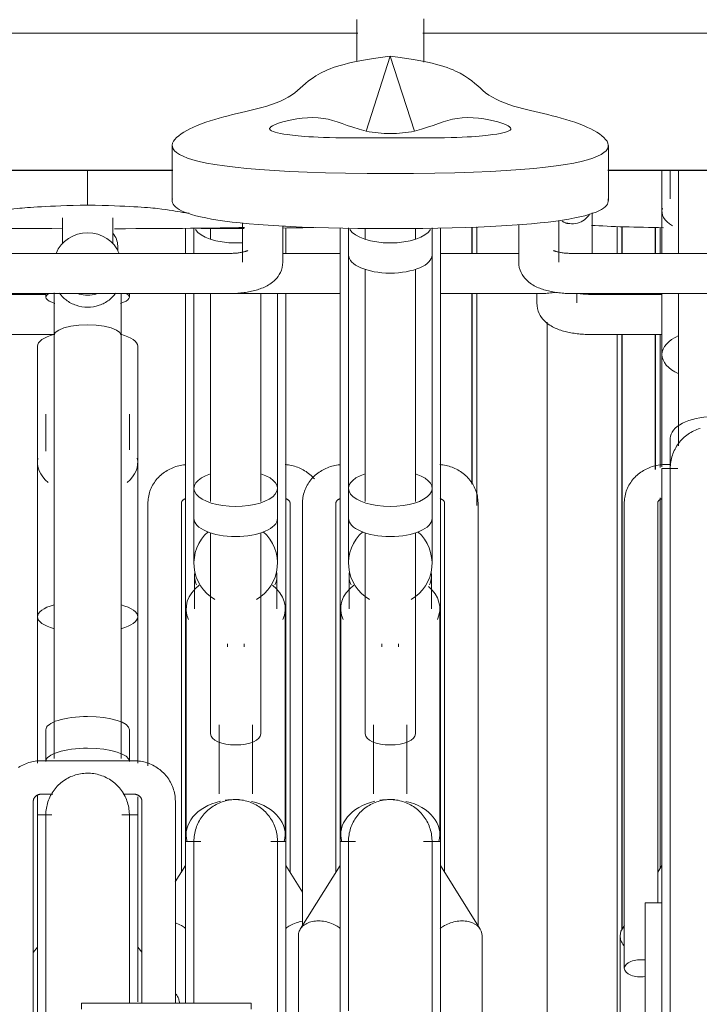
# Model space of a CAD drawing. Extents: x 50445 to 145605, y -10968 to 41989.
# Tile 185 of 256: x 93484 to 93891, y -1222 to -633. Entities that reach past the tile are written whole.
import ezdxf

# ---------------------------------------------------------------- set-up
doc = ezdxf.new("R2010")
doc.units = 0
doc.header["$LTSCALE"] = 414.30304
doc.header["$MEASUREMENT"] = 0
doc.linetypes.add('gestippeld_2_', pattern=[6.35, 3.175, -3.175])
doc.linetypes.add('hartlijn-fijn', pattern=[6, 4, -1, 0, -1])
for name, color, linetype, lineweight in [('A-EQPM', 6, 'CONTINUOUS', 18), ('S-BEAM', 4, 'CONTINUOUS', 18), ('S-COLS', 6, 'CONTINUOUS', 18), ('S-COLS-HIDN', 5, 'gestippeld_2_', 18)]:
    doc.layers.add(name, color=color, linetype=linetype, lineweight=lineweight)

# ---------------------------------------------------------------- blocks, each defined once
blk = doc.blocks.new('97_KA_gestapelde fietsenstalling 8 fietsen 1600x1900 - Type-V116-plotview doorsnede C C  -  1 op 100')
at = {"layer": 'A-EQPM'}
for p, q in [((12403.7, -1424.74), (12403.7, -1439.83)), ((12403.7, -1424.74), (12403.7, -1439.83)), ((12408.7, -1424.69), (12408.7, -1439.83)), ((12418.7, -1424.7), (12418.7, -1431.2)), ((12463.7, -1439.97), (12463.7, -1424.5)), ((12463.7, -1439.97), (12463.7, -1424.5)), ((12363.1, -1438.34), (12363.1, -1435.22)), ((12320.08, -1464.27), (12184.75, -1464.27)), ((12403.7, -1463.74), (12403.7, -1791.44)), ((12408.7, -1463.74), (12408.7, -1580.25)), ((12418.7, -1463.74), (12418.7, -1588.13)), ((12448.7, -1588.13), (12448.7, -1463.53)), ((12458.7, -1580.25), (12458.7, -1463.55)), ((12463.7, -1791.44), (12463.7, -1463.55)), ((12180.1, -1488.27), (12324.81, -1488.27)), ((12408.7, -1568.65), (12408.7, -1568.39)), ((12408.7, -1580.25), (12408.7, -1598.26)), ((12458.7, -1598.26), (12458.7, -1580.25)), ((12381.2, -1588.87), (12381.2, -1746.21)), ((12401.2, -1810), (12401.2, -1588.87)), ((12466.2, -1588.87), (12466.2, -1810)), ((12408.7, -1598.26), (12408.7, -1625.06)), ((12458.7, -1625.06), (12458.7, -1598.26)), ((12418.7, -1606.83), (12418.7, -1727.1)), ((12448.7, -1727.1), (12448.7, -1606.83)), ((12409.05, -1632.63), (12409.05, -1652.32)), ((12458.36, -1652.32), (12458.36, -1632.63)), ((12404.05, -1652.32), (12404.05, -1787.35)), ((12463.36, -1787.35), (12463.36, -1652.32)), ((12428.7, -1673.24), (12428.7, -1674.99)), ((12438.7, -1674.99), (12438.7, -1673.24)), ((12423.7, -1721.65), (12423.7, -1762.88)), ((12443.7, -1762.88), (12443.7, -1721.65)), ((12409.53, -1791.42), (12403.7, -1791.42)), ((12403.7, -1887.91), (12403.7, -1791.44)), ((12412.84, -1791.42), (12409.66, -1791.42)), ((12463.7, -1791.42), (12454.65, -1791.42)), ((12463.7, -1791.44), (12463.7, -1899.85)), ((12403.7, -1805.76), (12397.52, -1815.63)), ((12473.74, -1821.78), (12463.7, -1805.76))]:
    blk.add_line(p, q, dxfattribs=at)
at = {"layer": 'A-EQPM', "flags": 128}
for points in [[(12403.38, -1566.15), (12402.44, -1566.27), (12401.51, -1566.41), (12400.58, -1566.59), (12399.66, -1566.8), (12398.75, -1567.04), (12397.85, -1567.31), (12396.95, -1567.62), (12396.07, -1567.96), (12395.2, -1568.33), (12394.34, -1568.73), (12393.5, -1569.16), (12392.68, -1569.63), (12391.87, -1570.12), (12391.07, -1570.65), (12390.3, -1571.21), (12389.55, -1571.79), (12388.83, -1572.41), (12388.12, -1573.06), (12387.44, -1573.73), (12386.79, -1574.43), (12386.17, -1575.17), (12385.58, -1575.92), (12385.02, -1576.71), (12384.49, -1577.51), (12383.99, -1578.35), (12383.54, -1579.2), (12383.12, -1580.08), (12382.73, -1580.97), (12382.39, -1581.88), (12382.09, -1582.81), (12381.83, -1583.75), (12381.62, -1584.71), (12381.45, -1585.67), (12381.32, -1586.64), (12381.24, -1587.62), (12381.21, -1588.6), (12381.2, -1588.87)], [(12480.78, -1574.63), (12480.14, -1573.92), (12479.47, -1573.24), (12478.77, -1572.58), (12478.05, -1571.96), (12477.31, -1571.36), (12476.54, -1570.8), (12475.76, -1570.26), (12474.95, -1569.76), (12474.13, -1569.29), (12473.29, -1568.84), (12472.44, -1568.43), (12471.57, -1568.06), (12470.69, -1567.71), (12469.8, -1567.39), (12468.9, -1567.11), (12467.99, -1566.86), (12467.07, -1566.64), (12466.15, -1566.46), (12465.22, -1566.3), (12464.28, -1566.18), (12463.34, -1566.09)], [(12458.7, -1568.94), (12458.7, -1568.45), (12458.7, -1568.39)], [(12401.2, -1588.87), (12401.2, -1588.82), (12401.21, -1588.77), (12401.21, -1588.72), (12401.22, -1588.67), (12401.23, -1588.61), (12401.25, -1588.55), (12401.27, -1588.49), (12401.29, -1588.43), (12401.32, -1588.36), (12401.36, -1588.28), (12401.4, -1588.2), (12401.45, -1588.12), (12401.5, -1588.03), (12401.57, -1587.94), (12401.64, -1587.84), (12401.72, -1587.74), (12401.81, -1587.64), (12401.92, -1587.54), (12402.03, -1587.43), (12402.15, -1587.33), (12402.28, -1587.22), (12402.43, -1587.11), (12402.58, -1587.01), (12402.75, -1586.91), (12402.92, -1586.81), (12403.1, -1586.71), (12403.3, -1586.62), (12403.5, -1586.53), (12403.71, -1586.45)], [(12463.64, -1586.42), (12463.85, -1586.51), (12464.05, -1586.59), (12464.25, -1586.68), (12464.44, -1586.78), (12464.61, -1586.88), (12464.78, -1586.98), (12464.94, -1587.09), (12465.09, -1587.19), (12465.22, -1587.3), (12465.35, -1587.4), (12465.46, -1587.51), (12465.57, -1587.61), (12465.66, -1587.72), (12465.75, -1587.82), (12465.82, -1587.91), (12465.89, -1588.01), (12465.95, -1588.1), (12466, -1588.18), (12466.04, -1588.26), (12466.08, -1588.34), (12466.11, -1588.41), (12466.13, -1588.48), (12466.15, -1588.54), (12466.17, -1588.6), (12466.18, -1588.65), (12466.19, -1588.71), (12466.2, -1588.76), (12466.2, -1588.8), (12466.2, -1588.85), (12466.2, -1588.87)], [(12408.7, -1791.42), (12408.72, -1790.42), (12408.78, -1789.42), (12408.88, -1788.42), (12409.02, -1787.43), (12409.2, -1786.45), (12409.42, -1785.47), (12409.68, -1784.51), (12409.97, -1783.55), (12410.31, -1782.61), (12410.68, -1781.68), (12411.08, -1780.77), (12411.53, -1779.87), (12412.01, -1778.99), (12412.52, -1778.14), (12413.07, -1777.3), (12413.65, -1776.49), (12414.26, -1775.7), (12414.91, -1774.93), (12415.58, -1774.19), (12416.29, -1773.48), (12417.02, -1772.8), (12417.77, -1772.15), (12418.56, -1771.53), (12419.37, -1770.94), (12420.2, -1770.38), (12421.05, -1769.86), (12421.92, -1769.37), (12422.81, -1768.91), (12423.72, -1768.5), (12424.64, -1768.12), (12425.58, -1767.77), (12426.54, -1767.47), (12427.5, -1767.2), (12428.47, -1766.97), (12429.45, -1766.78), (12430.44, -1766.63), (12431.44, -1766.52), (12432.43, -1766.45), (12433.43, -1766.42), (12434.43, -1766.43), (12435.43, -1766.48), (12436.43, -1766.57), (12437.42, -1766.69), (12438.41, -1766.86), (12439.38, -1767.07), (12440.35, -1767.32), (12441.31, -1767.6), (12442.26, -1767.93), (12443.19, -1768.29), (12444.11, -1768.68), (12445.01, -1769.12), (12445.89, -1769.59), (12446.75, -1770.09), (12447.6, -1770.63), (12448.42, -1771.2), (12449.21, -1771.81), (12449.98, -1772.44), (12450.73, -1773.11), (12451.45, -1773.81), (12452.14, -1774.53), (12452.8, -1775.28), (12453.43, -1776.06), (12454.03, -1776.86), (12454.59, -1777.68), (12455.13, -1778.53), (12455.62, -1779.4), (12456.09, -1780.28), (12456.51, -1781.19), (12456.91, -1782.11), (12457.26, -1783.04), (12457.58, -1783.99), (12457.85, -1784.95), (12458.09, -1785.92), (12458.29, -1786.9), (12458.45, -1787.89), (12458.57, -1788.88), (12458.66, -1789.88), (12458.7, -1790.88), (12458.7, -1791.42)], [(12408.7, -1797.58), (12408.7, -1795.38), (12408.7, -1793.66), (12408.7, -1792.42), (12408.7, -1791.68), (12408.7, -1791.42)], [(12408.7, -1791.42), (12408.7, -1791.66), (12408.7, -1792.39), (12408.7, -1793.61), (12408.7, -1795.31), (12408.7, -1797.49), (12408.7, -1800.15), (12408.7, -1803.29), (12408.7, -1806.89), (12408.7, -1810.96), (12408.7, -1815.48), (12408.7, -1820.45), (12408.7, -1825.86), (12408.7, -1831.71), (12408.7, -1837.97), (12408.7, -1844.66), (12408.7, -1851.74), (12408.7, -1859.21), (12408.7, -1867.07), (12408.7, -1875.29), (12408.7, -1883.86), (12408.7, -1888.26)], [(12458.7, -1900.72), (12458.7, -1897.41), (12458.7, -1888.33), (12458.7, -1879.58), (12458.7, -1871.18), (12458.7, -1863.14), (12458.7, -1855.47), (12458.7, -1848.19), (12458.7, -1841.3), (12458.7, -1834.83), (12458.7, -1828.77), (12458.7, -1823.13), (12458.7, -1817.94), (12458.7, -1813.19), (12458.7, -1808.89), (12458.7, -1805.05), (12458.7, -1801.68), (12458.7, -1798.78), (12458.7, -1796.35), (12458.7, -1794.41), (12458.7, -1792.95), (12458.7, -1791.97), (12458.7, -1791.48), (12458.7, -1791.42)], [(12458.7, -1791.42), (12458.7, -1791.66), (12458.7, -1792.39), (12458.7, -1793.61), (12458.7, -1795.31), (12458.7, -1797.49)]]:
    blk.add_lwpolyline(points, dxfattribs=at)
at = {"layer": 'A-EQPM'}
for start, end in [(131.19839, 240), (300, 48.80161)]:
    blk.add_arc((12433.7, -1625.06), 25, start, end, dxfattribs=at)
for centre, major_axis, ratio, start_param, end_param in [((12351.1, -1435.22), (12, 0), 0.939693, 0, 0.724645), ((12433.7, -1422.68), (25, 0), 0.434214, 3.403392, 4.712389), ((12433.7, -1422.68), (25, 0), 0.434214, 4.712389, 4.879264), ((12433.7, -1580.25), (25, 0), 0.434214, 2.218676, 4.712389), ((12433.7, -1580.25), (25, 0), 0.434214, 4.712389, 7.203975), ((12433.7, -1598.26), (25, 0), 0.434214, 3.141593, 4.712389), ((12433.7, -1598.26), (-25, 0), 0.434214, 1.570796, 3.141593), ((12433.7, -1632.63), (24.65, 0), 0.707107, 3.035194, 3.455752), ((12433.7, -1632.63), (24.65, 0), 0.707107, 5.969026, 6.389584), ((12433.7, -1652.32), (29.65, 0), 0.707107, 2.396492, 3.455752), ((12433.7, -1652.32), (29.65, 0), 0.707107, 5.969026, 7.020457), ((12433.7, -1727.1), (15, 0), 0.442871, 3.141593, 4.712389), ((12433.7, -1727.1), (15, 0), 0.442871, 4.712389, 6.283185), ((12433.7, -1787.35), (29.65, 0), 0.707107, 1.570796, 1.784218), ((12433.7, -1787.35), (29.65, 0), 0.707107, 1.480164, 1.570796), ((12433.7, -1787.35), (29.65, 0), 0.707107, 1.88426, 3.346959), ((12433.7, -1787.35), (29.65, 0), 0.707107, 6.084963, 7.531404)]:
    blk.add_ellipse(centre, major_axis=major_axis, ratio=ratio, start_param=start_param, end_param=end_param, dxfattribs=at)
for points in [[(12433.7, -1424.9), (12426.41, -1424.9), (12419.5, -1424.86), (12412.95, -1424.78)], [(12438.74, -1424.89), (12437.08, -1424.9), (12435.4, -1424.9), (12433.7, -1424.9)], [(12480.37, -1424.21), (12474.8, -1424.4), (12468.46, -1424.5), (12461.86, -1424.58)]]:
    blk.add_open_spline(points, degree=3, dxfattribs=at)
for points, knots in [([(12403.75, -1843.44), (12402.97, -1842.82), (12401.05, -1841.53), (12398.85, -1840.56), (12397.59, -1840.13)], [0.2662718, 0.2662718, 0.2662718, 0.2662718, 0.3333333, 0.4166667, 0.4166667, 0.4166667, 0.4166667]), ([(12473.7, -1839.2), (12472.39, -1839.39), (12469.77, -1840.02), (12466.36, -1841.53), (12464.42, -1842.81), (12463.65, -1843.43)], [0.5, 0.5, 0.5, 0.5, 0.5833333, 0.6666667, 0.7337282, 0.7337282, 0.7337282, 0.7337282])]:
    blk.add_open_spline(points, degree=3, knots=knots, dxfattribs=at)
at = {"layer": 'S-COLS', "lineweight": 25}
for p, q in [((12575, -1424.04), (12575, -1439.97)), ((12665, -1439.87), (12665, -1423.81)), ((12575, -1463.69), (12575, -1577.87)), ((12665, -1843.92), (12665, -1488.08))]:
    blk.add_line(p, q, dxfattribs=at)
at = {"layer": 'S-COLS', "linetype": 'hartlijn-fijn'}
blk.add_line((12620, -1480.86), (12620, -2074), dxfattribs=at)
at = {"layer": 'S-COLS-HIDN'}
for p, q in [((12578, -1439.97), (12578, -1423.9)), ((12662, -1423.66), (12662, -1439.87)), ((12578, -1590.61), (12578, -1463.7)), ((12662, -1488.08), (12662, -2074))]:
    blk.add_line(p, q, dxfattribs=at)
blk = doc.blocks.new('97_KA_gestapelde fietsenstalling 8 fietsen 1600x1900 - Type-V117-plotview doorsnede C C  -  1 op 100')
at = {"layer": 'A-EQPM'}
for p, q in [((12613.9, -1463.74), (12613.9, -1469.43)), ((12637.9, -1469.43), (12637.9, -1463.61)), ((12688.73, -1464.27), (12645.9, -1464.27)), ((12645.9, -1488.27), (12688.73, -1488.27))]:
    blk.add_line(p, q, dxfattribs=at)
at = {"layer": 'A-EQPM', "flags": 128}
for points in [[(12639.37, -1463.78), (12639.91, -1463.86), (12640.47, -1463.94), (12641.05, -1464.01), (12641.64, -1464.07), (12642.24, -1464.12), (12642.85, -1464.17), (12643.47, -1464.2), (12644.09, -1464.23), (12644.72, -1464.25), (12645.36, -1464.26), (12645.9, -1464.27)], [(12613.9, -1469.43), (12614, -1471.09), (12614.28, -1472.71), (12614.72, -1474.24), (12615.3, -1475.64), (12615.97, -1476.9), (12616.71, -1478.04), (12617.49, -1479.04), (12618.3, -1479.93), (12619.11, -1480.72), (12619.93, -1481.42), (12620.75, -1482.05), (12621.57, -1482.61), (12622.39, -1483.13), (12623.21, -1483.59), (12624.03, -1484.02), (12624.85, -1484.42), (12625.67, -1484.78), (12626.5, -1485.12), (12627.34, -1485.43), (12628.18, -1485.72), (12629.03, -1485.99), (12629.89, -1486.25), (12630.76, -1486.48), (12631.63, -1486.7), (12632.52, -1486.9), (12633.41, -1487.09), (12634.31, -1487.26), (12635.22, -1487.42), (12636.14, -1487.57), (12637.07, -1487.7), (12638, -1487.81), (12638.94, -1487.92), (12639.89, -1488.01), (12640.84, -1488.08), (12641.79, -1488.15), (12642.75, -1488.2), (12643.71, -1488.23), (12644.67, -1488.26), (12645.64, -1488.27), (12645.9, -1488.27)]]:
    blk.add_lwpolyline(points, dxfattribs=at)
at = {"layer": 'S-COLS', "lineweight": 25}
for p, q in [((12684.6, -1424.44), (12684.6, -1439.9)), ((12684.6, -1488.08), (12684.6, -1568.93))]:
    blk.add_line(p, q, dxfattribs=at)
at = {"layer": 'S-COLS-HIDN'}
for p, q in [((12687.6, -1439.9), (12687.6, -1424.48)), ((12687.6, -1567.78), (12687.6, -1488.08)), ((12687.6, -1807.81), (12687.6, -1586.04))]:
    blk.add_line(p, q, dxfattribs=at)
blk = doc.blocks.new('97_KA_gestapelde fietsenstalling 16 fietsen 1600x2900 - Type-V121-plotview doorsnede C C  -  1 op 100')
at = {"layer": 'A-EQPM'}
for p, q in [((12256.18, -1308.15), (12506.77, -1308.15)), ((12545.59, -1308.15), (12796.18, -1308.15)), ((12526.18, -1321.87), (12511.71, -1366.65)), ((12540.65, -1366.65), (12526.18, -1321.87)), ((12513.08, -1370.74), (12539.28, -1370.74)), ((12395.69, -1375.25), (12395.69, -1408.22)), ((12656.67, -1408.22), (12656.67, -1375.25)), ((12345.08, -1410.85), (12345.08, -1389.8)), ((12688.73, -1389.8), (12688.73, -1439.9)), ((12693.73, -1389.8), (12693.73, -1407.04)), ((12698.73, -1389.8), (12698.73, -1439.91)), ((12330.08, -1418.47), (12330.08, -1433.94)), ((12360.08, -1433.94), (12360.08, -1418.47)), ((12647.08, -1439.85), (12647.08, -1415.54)), ((12688.73, -1414.66), (12688.73, -1439.9)), ((12437.83, -1421.48), (12437.83, -1444.95)), ((12461.83, -1444.95), (12461.83, -1423.29)), ((12496.18, -1424.5), (12496.18, -1452.27)), ((12496.18, -1424.5), (12496.18, -1791.44)), ((12501.18, -1424.57), (12501.18, -1440.69)), ((12511.18, -1424.7), (12511.18, -1431.2)), ((12541.18, -1431.2), (12541.18, -1424.7)), ((12551.18, -1440.69), (12551.18, -1424.57)), ((12556.18, -1452.27), (12556.18, -1424.5)), ((12556.18, -1791.44), (12556.18, -1424.5)), ((12603.03, -1422.64), (12603.03, -1444.95)), ((12627.03, -1444.95), (12627.03, -1420.14)), ((12429.83, -1439.79), (12174.75, -1439.79)), ((12496.18, -1439.79), (12461.83, -1439.79)), ((12501.18, -1440.69), (12501.18, -1580.25)), ((12551.18, -1580.25), (12551.18, -1440.69)), ((12603.09, -1439.79), (12556.18, -1439.79)), ((12890.03, -1439.79), (12635.03, -1439.79)), ((12511.18, -1449.26), (12511.18, -1588.13)), ((12541.18, -1588.13), (12541.18, -1449.26)), ((12184.72, -1463.79), (12429.83, -1463.79)), ((12320.08, -1463.74), (12320.08, -1465.96)), ((12370.08, -1465.96), (12370.08, -1463.74)), ((12429.83, -1463.79), (12496.18, -1463.79)), ((12556.18, -1463.79), (12615.08, -1463.79)), ((12635.03, -1463.79), (12880.03, -1463.79)), ((12688.73, -1463.61), (12688.73, -1500.29)), ((12698.73, -1463.61), (12698.73, -1554.9)), ((12325.08, -1488.79), (12325.08, -1741.79)), ((12365.08, -1741.79), (12365.08, -1488.79)), ((12315.08, -1495.29), (12315.08, -1657.06)), ((12375.08, -1657.06), (12375.08, -1495.29)), ((12688.73, -1500.29), (12688.73, -1567.32)), ((12320.08, -1536.01), (12320.08, -1558.11)), ((12370.08, -1557.32), (12370.08, -1536.01)), ((12693.73, -1550.29), (12693.73, -1567.49)), ((12315.08, -1564.87), (12315.08, -1603.36)), ((12375.08, -1603.36), (12375.08, -1564.87)), ((12694.14, -1566.01), (12691.23, -1566.01)), ((12501.18, -1568.65), (12501.18, -1568.39)), ((12698.16, -1568.39), (12688.73, -1568.39)), ((12688.73, -1809.82), (12688.73, -1568.41)), ((12501.18, -1580.25), (12501.18, -1598.26)), ((12551.18, -1598.26), (12551.18, -1580.25)), ((12473.68, -1588.87), (12473.68, -1841.94)), ((12493.68, -1810), (12493.68, -1588.87)), ((12558.68, -1588.87), (12558.68, -1810)), ((12578.68, -1841.94), (12578.68, -1588.87)), ((12666.23, -1588.87), (12666.23, -1867.32)), ((12686.23, -1828.26), (12686.23, -1588.87)), ((12501.18, -1598.26), (12501.18, -1625.06)), ((12551.18, -1625.06), (12551.18, -1598.26)), ((12511.18, -1606.83), (12511.18, -1727.1)), ((12541.18, -1727.1), (12541.18, -1606.83)), ((12501.53, -1632.63), (12501.53, -1652.32)), ((12550.83, -1652.32), (12550.83, -1632.63)), ((12496.53, -1652.32), (12496.53, -1787.35)), ((12555.83, -1787.35), (12555.83, -1652.32)), ((12315.08, -1657.42), (12315.08, -1744.61)), ((12375.08, -1744.61), (12375.08, -1657.42)), ((12521.18, -1673.24), (12521.18, -1674.99)), ((12531.18, -1674.99), (12531.18, -1673.24)), ((12320.08, -1724.69), (12320.08, -1743.64)), ((12370.08, -1743.64), (12370.08, -1724.69)), ((12516.18, -1721.65), (12516.18, -1762.88)), ((12536.18, -1762.88), (12536.18, -1721.65)), ((12372.58, -1743.15), (12317.58, -1743.15)), ((12315.08, -1763.58), (12315.08, -1775.62)), ((12317.58, -1763.15), (12324.36, -1763.15)), ((12366.36, -1763.15), (12372.58, -1763.15)), ((12375.08, -1775.62), (12375.08, -1764.73)), ((12312.58, -2036.96), (12312.58, -1767.33)), ((12377.58, -1767.33), (12377.58, -1888.26)), ((12397.58, -1888.26), (12397.58, -1767.33)), ((12323.74, -1775.62), (12315.08, -1775.62)), ((12315.08, -2080.42), (12315.08, -1775.62)), ((12375.08, -1775.62), (12365.55, -1775.62)), ((12375.08, -1775.62), (12375.08, -1887.32)), ((12502.01, -1791.42), (12496.18, -1791.42)), ((12496.18, -2159.6), (12496.18, -1791.44)), ((12505.31, -1791.42), (12502.13, -1791.42)), ((12556.18, -1791.42), (12546.13, -1791.42)), ((12556.18, -1791.44), (12556.18, -2159.6)), ((12496.18, -1805.76), (12472.32, -1843.87)), ((12580.04, -1843.87), (12556.18, -1805.76)), ((12688.73, -1805.76), (12686.23, -1809.76)), ((12688.73, -2091), (12688.73, -1809.82)), ((12688.73, -1828.19), (12678.73, -1828.19)), ((12678.73, -1863.84), (12678.73, -1828.19)), ((12666.26, -1841.64), (12664.87, -1843.87)), ((12471.18, -1847.82), (12471.18, -2089.65)), ((12581.18, -2089.65), (12581.18, -1847.82)), ((12663.73, -1847.82), (12663.73, -2020.5)), ((12315.08, -1854.69), (12312.48, -1857.86)), ((12377.58, -1857.74), (12375.08, -1854.69)), ((12678.73, -1918.13), (12678.73, -1863.84)), ((12442.97, -1888.26), (12341.37, -1888.26)), ((12341.37, -1888.26), (12341.37, -1891.71)), ((12442.97, -1891.71), (12442.97, -1888.26))]:
    blk.add_line(p, q, dxfattribs=at)
at = {"layer": 'A-EQPM', "flags": 128}
for points in [[(12506.18, -1299.97), (12506.18, -1300.75), (12506.18, -1301.56), (12506.18, -1302.4), (12506.18, -1303.27), (12506.18, -1304.18), (12506.18, -1305.11), (12506.18, -1306.07), (12506.18, -1307.05), (12506.18, -1308.06), (12506.18, -1309.09), (12506.18, -1310.14), (12506.18, -1311.21), (12506.18, -1312.29), (12506.18, -1313.39), (12506.18, -1314.51), (12506.18, -1315.63), (12506.18, -1316.77), (12506.18, -1317.92), (12506.18, -1319.07), (12506.18, -1320.22), (12506.18, -1321.38), (12506.18, -1322.54), (12506.18, -1323.7), (12506.18, -1324.85)], [(12546.18, -1325.34), (12546.18, -1324.19), (12546.18, -1323.03), (12546.18, -1321.87), (12546.18, -1320.71), (12546.18, -1319.55), (12546.18, -1318.4), (12546.18, -1317.25), (12546.18, -1316.11), (12546.18, -1314.98), (12546.18, -1313.86), (12546.18, -1312.75), (12546.18, -1311.66), (12546.18, -1310.58), (12546.18, -1309.53), (12546.18, -1308.49), (12546.18, -1307.47), (12546.18, -1306.48), (12546.18, -1305.51), (12546.18, -1304.56), (12546.18, -1303.65), (12546.18, -1302.76), (12546.18, -1301.91), (12546.18, -1301.08), (12546.18, -1300.29), (12546.18, -1299.54)], [(12441.04, -1438.04), (12441.01, -1438.06), (12440.93, -1438.1), (12440.8, -1438.16), (12440.63, -1438.23), (12440.41, -1438.32), (12440.15, -1438.41), (12439.85, -1438.51), (12439.52, -1438.61), (12439.15, -1438.72), (12438.75, -1438.82), (12438.32, -1438.92), (12437.87, -1439.03), (12437.39, -1439.12), (12436.88, -1439.22), (12436.36, -1439.3), (12435.82, -1439.38), (12435.26, -1439.46), (12434.68, -1439.53), (12434.09, -1439.59), (12433.49, -1439.64), (12432.88, -1439.69), (12432.26, -1439.72), (12431.63, -1439.75), (12431, -1439.77), (12430.37, -1439.79), (12429.83, -1439.79)], [(12623.82, -1438.04), (12623.85, -1438.06), (12623.93, -1438.1), (12624.06, -1438.16), (12624.23, -1438.23), (12624.45, -1438.32), (12624.71, -1438.41), (12625.01, -1438.51), (12625.34, -1438.61), (12625.71, -1438.72), (12626.11, -1438.82), (12626.54, -1438.92), (12626.99, -1439.03), (12627.47, -1439.12), (12627.98, -1439.22), (12628.5, -1439.3), (12629.04, -1439.38), (12629.6, -1439.46), (12630.18, -1439.53), (12630.77, -1439.59), (12631.37, -1439.64), (12631.98, -1439.69), (12632.6, -1439.72), (12633.23, -1439.75), (12633.86, -1439.77), (12634.49, -1439.79), (12635.03, -1439.79)], [(12461.83, -1444.95), (12461.73, -1446.62), (12461.45, -1448.23), (12461, -1449.76), (12460.42, -1451.16), (12459.75, -1452.43), (12459.01, -1453.56), (12458.23, -1454.56), (12457.43, -1455.45), (12456.62, -1456.24), (12455.8, -1456.94), (12454.98, -1457.57), (12454.16, -1458.14), (12453.34, -1458.65), (12452.52, -1459.12), (12451.7, -1459.54), (12450.88, -1459.94), (12450.05, -1460.3), (12449.22, -1460.64), (12448.39, -1460.95), (12447.54, -1461.24), (12446.69, -1461.51), (12445.84, -1461.77), (12444.97, -1462), (12444.09, -1462.22), (12443.21, -1462.42), (12442.31, -1462.61), (12441.41, -1462.79), (12440.5, -1462.94), (12439.58, -1463.09), (12438.66, -1463.22), (12437.72, -1463.34), (12436.78, -1463.44), (12435.84, -1463.53), (12434.89, -1463.61), (12433.93, -1463.67), (12432.98, -1463.72), (12432.01, -1463.75), (12431.05, -1463.78), (12430.09, -1463.79), (12429.83, -1463.79)], [(12603.03, -1444.95), (12603.13, -1446.62), (12603.41, -1448.23), (12603.86, -1449.76), (12604.43, -1451.16), (12605.11, -1452.43), (12605.85, -1453.56), (12606.63, -1454.56), (12607.43, -1455.45), (12608.24, -1456.24), (12609.06, -1456.94), (12609.88, -1457.57), (12610.7, -1458.14), (12611.52, -1458.65), (12612.34, -1459.12), (12613.16, -1459.54), (12613.98, -1459.94), (12614.81, -1460.3), (12615.64, -1460.64), (12616.47, -1460.95), (12617.31, -1461.24), (12618.16, -1461.51), (12619.02, -1461.77), (12619.89, -1462), (12620.77, -1462.22), (12621.65, -1462.42), (12622.54, -1462.61), (12623.45, -1462.79), (12624.36, -1462.94), (12625.28, -1463.09), (12626.2, -1463.22), (12627.14, -1463.34), (12628.08, -1463.44), (12629.02, -1463.53), (12629.97, -1463.61), (12630.93, -1463.67), (12631.88, -1463.72), (12632.84, -1463.75), (12633.81, -1463.78), (12634.77, -1463.79), (12635.03, -1463.79)], [(12325.08, -1488.79), (12325.08, -1487.68), (12325.08, -1486.55), (12325.08, -1485.42), (12325.08, -1484.28), (12325.08, -1483.13), (12325.08, -1481.97), (12325.08, -1480.81), (12325.08, -1479.66), (12325.08, -1478.5), (12325.08, -1477.34), (12325.08, -1476.19), (12325.08, -1475.04), (12325.08, -1473.9), (12325.08, -1472.77), (12325.08, -1471.66), (12325.08, -1470.55), (12325.08, -1469.46), (12325.08, -1468.39), (12325.08, -1467.34), (12325.08, -1466.3), (12325.08, -1465.29), (12325.08, -1464.3), (12325.08, -1463.34)], [(12365.08, -1463.9), (12365.08, -1464.87), (12365.08, -1465.88), (12365.08, -1466.9), (12365.08, -1467.95), (12365.08, -1469.01), (12365.08, -1470.09), (12365.08, -1471.19), (12365.08, -1472.3), (12365.08, -1473.43), (12365.08, -1474.56), (12365.08, -1475.7), (12365.08, -1476.85), (12365.08, -1478.01), (12365.08, -1479.17), (12365.08, -1480.33), (12365.08, -1481.49), (12365.08, -1482.64), (12365.08, -1483.79), (12365.08, -1484.94), (12365.08, -1486.08), (12365.08, -1487.21), (12365.08, -1488.32), (12365.08, -1488.79)], [(12624.83, -1463.09), (12623.91, -1463.22), (12622.97, -1463.34), (12622.03, -1463.44), (12621.09, -1463.53), (12620.14, -1463.61), (12619.18, -1463.67), (12618.23, -1463.72), (12617.26, -1463.75), (12616.3, -1463.78), (12615.34, -1463.79), (12615.08, -1463.79)], [(12325.08, -1488.79), (12325.76, -1487.17), (12327.76, -1485.66), (12330.94, -1484.37), (12335.08, -1483.37), (12339.9, -1482.75), (12345.08, -1482.54)], [(12345.08, -1482.54), (12350.25, -1482.75), (12355.08, -1483.37), (12359.22, -1484.37), (12362.4, -1485.66), (12364.4, -1487.17), (12365.08, -1488.79)], [(12693.73, -1568.39), (12693.75, -1567.39), (12693.81, -1566.39), (12693.91, -1565.39), (12694.05, -1564.4), (12694.23, -1563.42), (12694.45, -1562.44), (12694.7, -1561.48), (12695, -1560.52), (12695.33, -1559.58), (12695.7, -1558.65), (12696.11, -1557.74), (12696.56, -1556.84), (12697.03, -1555.96), (12697.55, -1555.11), (12698.1, -1554.27), (12698.68, -1553.46), (12699.29, -1552.67), (12699.94, -1551.9), (12700.61, -1551.16), (12701.31, -1550.45), (12702.04, -1549.77), (12702.8, -1549.12), (12703.58, -1548.5), (12704.39, -1547.91), (12705.22, -1547.35), (12706.07, -1546.83), (12706.95, -1546.34), (12707.84, -1545.88), (12708.75, -1545.47), (12709.67, -1545.09), (12710.61, -1544.74), (12711.56, -1544.44)], [(12495.86, -1566.15), (12494.92, -1566.27), (12493.99, -1566.41), (12493.06, -1566.59), (12492.14, -1566.8), (12491.23, -1567.04), (12490.32, -1567.31), (12489.43, -1567.62), (12488.55, -1567.96), (12487.68, -1568.33), (12486.82, -1568.73), (12485.98, -1569.16), (12485.15, -1569.63), (12484.34, -1570.12), (12483.55, -1570.65), (12482.78, -1571.21), (12482.03, -1571.79), (12481.3, -1572.41), (12480.6, -1573.06), (12479.92, -1573.73), (12479.27, -1574.43), (12478.65, -1575.17), (12478.05, -1575.92), (12477.49, -1576.71), (12476.96, -1577.51), (12476.47, -1578.35), (12476.01, -1579.2), (12475.59, -1580.08), (12475.21, -1580.97), (12474.87, -1581.88), (12474.57, -1582.81), (12474.31, -1583.75), (12474.09, -1584.71), (12473.92, -1585.67), (12473.8, -1586.64), (12473.72, -1587.62), (12473.68, -1588.6), (12473.68, -1588.87)], [(12578.68, -1588.87), (12578.66, -1587.88), (12578.59, -1586.91), (12578.47, -1585.93), (12578.32, -1584.97), (12578.11, -1584.01), (12577.87, -1583.06), (12577.58, -1582.13), (12577.25, -1581.21), (12576.87, -1580.32), (12576.46, -1579.43), (12576.02, -1578.57), (12575.53, -1577.74), (12575.01, -1576.92), (12574.46, -1576.13), (12573.88, -1575.37), (12573.26, -1574.63), (12572.62, -1573.92), (12571.95, -1573.24), (12571.25, -1572.58), (12570.53, -1571.96), (12569.78, -1571.36), (12569.02, -1570.8), (12568.23, -1570.26), (12567.43, -1569.76), (12566.61, -1569.29), (12565.77, -1568.84), (12564.91, -1568.43), (12564.05, -1568.06), (12563.17, -1567.71), (12562.28, -1567.39), (12561.38, -1567.11), (12560.47, -1566.86), (12559.55, -1566.64), (12558.62, -1566.46), (12557.69, -1566.3), (12556.76, -1566.18), (12555.82, -1566.09)], [(12691.23, -1566.01), (12690.29, -1566.02), (12689.35, -1566.07), (12688.41, -1566.15), (12687.47, -1566.27), (12686.54, -1566.41), (12685.61, -1566.59), (12684.69, -1566.8), (12683.78, -1567.04), (12682.88, -1567.31), (12681.98, -1567.62), (12681.1, -1567.96), (12680.23, -1568.33), (12679.37, -1568.73), (12678.53, -1569.16), (12677.7, -1569.63), (12676.89, -1570.12), (12676.1, -1570.65), (12675.33, -1571.21), (12674.58, -1571.79), (12673.85, -1572.41), (12673.15, -1573.06), (12672.47, -1573.73), (12671.82, -1574.43), (12671.2, -1575.17), (12670.6, -1575.92), (12670.04, -1576.71), (12669.52, -1577.51), (12669.02, -1578.35), (12668.56, -1579.2), (12668.14, -1580.08), (12667.76, -1580.97), (12667.42, -1581.88), (12667.12, -1582.81), (12666.86, -1583.75), (12666.65, -1584.71), (12666.47, -1585.67), (12666.35, -1586.64), (12666.27, -1587.62), (12666.23, -1588.6), (12666.23, -1588.87)], [(12551.18, -1568.94), (12551.18, -1568.45), (12551.18, -1568.39)], [(12693.73, -1575.75), (12693.73, -1573.32), (12693.73, -1571.38), (12693.73, -1569.92), (12693.73, -1568.94), (12693.73, -1568.45), (12693.73, -1568.39)], [(12693.73, -1568.39), (12693.73, -1568.63), (12693.73, -1569.36), (12693.73, -1570.58), (12693.73, -1572.28), (12693.73, -1574.46), (12693.73, -1577.12), (12693.73, -1580.26), (12693.73, -1583.86), (12693.73, -1587.93), (12693.73, -1592.45), (12693.73, -1597.42), (12693.73, -1602.83), (12693.73, -1608.68), (12693.73, -1614.94), (12693.73, -1621.63), (12693.73, -1628.71), (12693.73, -1636.18), (12693.73, -1644.04), (12693.73, -1652.26), (12693.73, -1660.83), (12693.73, -1669.75), (12693.73, -1678.99), (12693.73, -1688.54), (12693.73, -1698.38), (12693.73, -1708.51), (12693.73, -1718.89), (12693.73, -1729.53), (12693.73, -1740.39), (12693.73, -1751.47), (12693.73, -1762.74), (12693.73, -1774.19), (12693.73, -1785.8), (12693.73, -1797.55), (12693.73, -1809.42), (12693.73, -1809.82)], [(12493.68, -1588.87), (12493.68, -1588.82), (12493.68, -1588.77), (12493.69, -1588.72), (12493.7, -1588.67), (12493.71, -1588.61), (12493.73, -1588.55), (12493.74, -1588.49), (12493.77, -1588.43), (12493.8, -1588.36), (12493.83, -1588.28), (12493.87, -1588.2), (12493.92, -1588.12), (12493.98, -1588.03), (12494.04, -1587.94), (12494.12, -1587.84), (12494.2, -1587.74), (12494.29, -1587.64), (12494.39, -1587.54), (12494.5, -1587.43), (12494.63, -1587.33), (12494.76, -1587.22), (12494.9, -1587.11), (12495.06, -1587.01), (12495.22, -1586.91), (12495.4, -1586.81), (12495.58, -1586.71), (12495.77, -1586.62), (12495.98, -1586.53), (12496.19, -1586.45)], [(12556.11, -1586.42), (12556.33, -1586.51), (12556.53, -1586.59), (12556.73, -1586.68), (12556.91, -1586.78), (12557.09, -1586.88), (12557.26, -1586.98), (12557.41, -1587.09), (12557.56, -1587.19), (12557.7, -1587.3), (12557.82, -1587.4), (12557.94, -1587.51), (12558.04, -1587.61), (12558.14, -1587.72), (12558.22, -1587.82), (12558.3, -1587.91), (12558.36, -1588.01), (12558.42, -1588.1), (12558.47, -1588.18), (12558.52, -1588.26), (12558.55, -1588.34), (12558.58, -1588.41), (12558.61, -1588.48), (12558.63, -1588.54), (12558.65, -1588.6), (12558.66, -1588.65), (12558.67, -1588.71), (12558.67, -1588.76), (12558.68, -1588.8), (12558.68, -1588.85), (12558.68, -1588.87)], [(12686.23, -1588.87), (12686.23, -1588.82), (12686.23, -1588.77), (12686.24, -1588.72), (12686.25, -1588.67), (12686.26, -1588.61), (12686.28, -1588.55), (12686.3, -1588.49), (12686.32, -1588.43), (12686.35, -1588.36), (12686.38, -1588.28), (12686.42, -1588.2), (12686.47, -1588.12), (12686.53, -1588.03), (12686.59, -1587.94), (12686.67, -1587.84), (12686.75, -1587.74), (12686.84, -1587.64), (12686.94, -1587.54), (12687.06, -1587.43), (12687.18, -1587.33), (12687.31, -1587.22), (12687.45, -1587.11), (12687.61, -1587.01), (12687.77, -1586.91), (12687.95, -1586.81), (12688.13, -1586.71), (12688.33, -1586.62), (12688.53, -1586.53), (12688.74, -1586.45)], [(12317.58, -1743.15), (12316.6, -1743.17), (12315.62, -1743.22), (12314.65, -1743.32), (12313.68, -1743.45), (12312.72, -1743.61), (12311.76, -1743.81), (12310.81, -1744.05), (12309.87, -1744.33), (12308.94, -1744.64), (12308.02, -1744.98), (12307.12, -1745.37), (12306.23, -1745.78), (12305.36, -1746.23), (12304.51, -1746.71), (12303.68, -1747.23)], [(12397.58, -1767.33), (12397.56, -1766.34), (12397.49, -1765.35), (12397.39, -1764.37), (12397.24, -1763.39), (12397.06, -1762.42), (12396.83, -1761.46), (12396.56, -1760.5), (12396.25, -1759.56), (12395.91, -1758.64), (12395.52, -1757.73), (12395.1, -1756.83), (12394.64, -1755.96), (12394.15, -1755.11), (12393.62, -1754.27), (12393.06, -1753.46), (12392.47, -1752.68), (12391.84, -1751.92), (12391.19, -1751.18), (12390.5, -1750.47), (12389.79, -1749.79), (12389.06, -1749.14), (12388.29, -1748.52), (12387.51, -1747.93), (12386.7, -1747.38), (12385.87, -1746.85), (12385.02, -1746.36), (12384.16, -1745.9), (12383.27, -1745.47), (12382.38, -1745.08), (12381.46, -1744.73), (12380.54, -1744.41), (12379.6, -1744.12), (12378.65, -1743.87), (12377.7, -1743.66), (12376.74, -1743.49), (12375.77, -1743.35), (12374.8, -1743.25), (12373.82, -1743.18), (12372.84, -1743.15), (12372.58, -1743.15)], [(12320.08, -1775.62), (12320.1, -1774.62), (12320.16, -1773.62), (12320.26, -1772.62), (12320.4, -1771.63), (12320.58, -1770.65), (12320.79, -1769.67), (12321.05, -1768.71), (12321.35, -1767.75), (12321.68, -1766.81), (12322.05, -1765.88), (12322.46, -1764.97), (12322.9, -1764.07), (12323.38, -1763.19), (12323.9, -1762.34), (12324.44, -1761.5), (12325.03, -1760.69), (12325.64, -1759.9), (12326.28, -1759.13), (12326.96, -1758.39), (12327.66, -1757.68), (12328.39, -1757), (12329.15, -1756.35), (12329.93, -1755.73), (12330.74, -1755.14), (12331.57, -1754.58), (12332.42, -1754.06), (12333.29, -1753.57), (12334.19, -1753.11), (12335.09, -1752.7), (12336.02, -1752.32), (12336.96, -1751.97), (12337.91, -1751.67), (12338.87, -1751.4), (12339.85, -1751.17), (12340.83, -1750.98), (12341.82, -1750.83), (12342.81, -1750.72), (12343.81, -1750.65), (12344.81, -1750.62), (12345.81, -1750.63), (12346.81, -1750.68), (12347.8, -1750.77), (12348.79, -1750.89), (12349.78, -1751.06), (12350.76, -1751.27), (12351.73, -1751.52), (12352.69, -1751.8), (12353.63, -1752.13), (12354.56, -1752.49), (12355.48, -1752.88), (12356.38, -1753.32), (12357.26, -1753.79), (12358.13, -1754.29), (12358.97, -1754.83), (12359.79, -1755.4), (12360.59, -1756.01), (12361.36, -1756.64), (12362.1, -1757.31), (12362.82, -1758.01), (12363.51, -1758.73), (12364.17, -1759.48), (12364.8, -1760.26), (12365.4, -1761.06), (12365.97, -1761.88), (12366.5, -1762.73), (12367, -1763.6), (12367.46, -1764.48), (12367.89, -1765.39), (12368.28, -1766.31), (12368.63, -1767.24), (12368.95, -1768.19), (12369.23, -1769.15), (12369.47, -1770.12), (12369.67, -1771.1), (12369.83, -1772.09), (12369.95, -1773.08), (12370.03, -1774.08), (12370.07, -1775.08), (12370.08, -1775.62)], [(12312.58, -1767.33), (12312.58, -1767.19), (12312.59, -1767.04), (12312.61, -1766.9), (12312.63, -1766.76), (12312.65, -1766.61), (12312.69, -1766.47), (12312.73, -1766.32), (12312.78, -1766.18), (12312.83, -1766.04), (12312.89, -1765.89), (12312.96, -1765.75), (12313.03, -1765.61), (12313.11, -1765.47), (12313.2, -1765.33), (12313.3, -1765.19), (12313.4, -1765.05), (12313.51, -1764.91), (12313.63, -1764.78), (12313.76, -1764.65), (12313.89, -1764.52), (12314.03, -1764.4), (12314.18, -1764.28), (12314.33, -1764.16), (12314.49, -1764.05), (12314.66, -1763.95), (12314.84, -1763.85), (12315.02, -1763.75), (12315.2, -1763.66), (12315.4, -1763.58), (12315.59, -1763.5), (12315.79, -1763.43), (12316, -1763.37), (12316.21, -1763.31), (12316.42, -1763.27), (12316.64, -1763.23), (12316.86, -1763.19), (12317.08, -1763.17), (12317.3, -1763.16), (12317.52, -1763.15), (12317.58, -1763.15)], [(12372.58, -1763.15), (12372.8, -1763.15), (12373.02, -1763.17), (12373.24, -1763.19), (12373.46, -1763.22), (12373.68, -1763.25), (12373.89, -1763.3), (12374.1, -1763.35), (12374.31, -1763.41), (12374.51, -1763.48), (12374.71, -1763.56), (12374.9, -1763.64), (12375.09, -1763.72), (12375.27, -1763.82), (12375.45, -1763.92), (12375.62, -1764.02), (12375.78, -1764.13), (12375.94, -1764.25), (12376.09, -1764.37), (12376.23, -1764.49), (12376.36, -1764.62), (12376.49, -1764.75), (12376.61, -1764.88), (12376.72, -1765.01), (12376.83, -1765.15), (12376.93, -1765.29), (12377.02, -1765.43), (12377.1, -1765.57), (12377.18, -1765.71), (12377.25, -1765.85), (12377.31, -1766), (12377.37, -1766.14), (12377.41, -1766.28), (12377.46, -1766.43), (12377.49, -1766.57), (12377.52, -1766.72), (12377.55, -1766.86), (12377.56, -1767.01), (12377.57, -1767.15), (12377.58, -1767.29), (12377.58, -1767.33)], [(12502.78, -1782.61), (12503.15, -1781.68), (12503.56, -1780.77), (12504, -1779.87), (12504.48, -1778.99), (12505, -1778.14), (12505.55, -1777.3), (12506.13, -1776.49), (12506.74, -1775.7), (12507.38, -1774.93), (12508.06, -1774.19), (12508.76, -1773.48), (12509.49, -1772.8), (12510.25, -1772.15), (12511.03, -1771.53), (12511.84, -1770.94), (12512.67, -1770.38), (12513.52, -1769.86), (12514.4, -1769.37), (12515.29, -1768.91), (12516.2, -1768.5), (12517.12, -1768.12), (12518.06, -1767.77), (12519.01, -1767.47), (12519.98, -1767.2), (12520.95, -1766.97), (12521.93, -1766.78), (12522.92, -1766.63), (12523.91, -1766.52), (12524.91, -1766.45), (12525.91, -1766.42), (12526.91, -1766.43), (12527.91, -1766.48), (12528.9, -1766.57), (12529.9, -1766.69), (12530.88, -1766.86), (12531.86, -1767.07), (12532.83, -1767.32), (12533.79, -1767.6), (12534.73, -1767.93), (12535.67, -1768.29), (12536.58, -1768.68), (12537.48, -1769.12), (12538.37, -1769.59), (12539.23, -1770.09), (12540.07, -1770.63), (12540.89, -1771.2), (12541.69, -1771.81), (12542.46, -1772.44), (12543.21, -1773.11), (12543.92, -1773.81), (12544.61, -1774.53), (12545.27, -1775.28), (12545.9, -1776.06), (12546.5, -1776.86), (12547.07, -1777.68), (12547.6, -1778.53), (12548.1, -1779.4), (12548.56, -1780.28), (12548.99, -1781.19), (12549.38, -1782.11), (12549.74, -1783.04), (12550.05, -1783.99), (12550.33, -1784.95), (12550.57, -1785.92), (12550.77, -1786.9), (12550.93, -1787.89), (12551.05, -1788.88), (12551.13, -1789.88), (12551.17, -1790.88), (12551.18, -1791.42)], [(12320.08, -1776.01), (12320.08, -1775.63), (12320.08, -1775.62)], [(12320.08, -1782.36), (12320.08, -1780.05), (12320.08, -1778.22), (12320.08, -1776.87), (12320.08, -1776.01), (12320.08, -1775.63), (12320.08, -1775.62)], [(12320.08, -1775.62), (12320.08, -1775.86), (12320.08, -1776.59), (12320.08, -1777.81), (12320.08, -1779.51), (12320.08, -1781.69), (12320.08, -1784.35), (12320.08, -1787.49), (12320.08, -1791.09), (12320.08, -1795.16), (12320.08, -1799.68), (12320.08, -1804.65), (12320.08, -1810.06), (12320.08, -1815.91), (12320.08, -1822.17), (12320.08, -1828.86), (12320.08, -1835.94), (12320.08, -1843.41), (12320.08, -1851.27), (12320.08, -1859.49), (12320.08, -1868.06), (12320.08, -1876.98), (12320.08, -1886.22), (12320.08, -1895.77)], [(12370.08, -1776.01), (12370.08, -1775.63), (12370.08, -1775.62)], [(12370.08, -1888.26), (12370.08, -1879.44), (12370.08, -1870.44), (12370.08, -1861.77), (12370.08, -1853.45), (12370.08, -1845.5), (12370.08, -1837.92), (12370.08, -1830.73), (12370.08, -1823.94), (12370.08, -1817.56), (12370.08, -1811.6), (12370.08, -1806.07), (12370.08, -1800.98), (12370.08, -1796.33), (12370.08, -1792.14), (12370.08, -1788.41), (12370.08, -1785.15), (12370.08, -1782.36), (12370.08, -1780.05), (12370.08, -1778.22), (12370.08, -1776.87), (12370.08, -1776.01), (12370.08, -1775.63), (12370.08, -1775.62)], [(12370.08, -1775.62), (12370.08, -1775.86), (12370.08, -1776.59), (12370.08, -1777.81), (12370.08, -1779.51), (12370.08, -1781.69)], [(12501.18, -1791.42), (12501.2, -1790.42), (12501.26, -1789.42), (12501.36, -1788.42), (12501.5, -1787.43), (12501.68, -1786.45), (12501.9, -1785.47), (12502.15, -1784.51), (12502.45, -1783.55), (12502.78, -1782.61)], [(12501.18, -1797.58), (12501.18, -1795.38), (12501.18, -1793.66), (12501.18, -1792.42), (12501.18, -1791.68), (12501.18, -1791.42)], [(12501.18, -1791.42), (12501.18, -1791.66), (12501.18, -1792.39), (12501.18, -1793.61), (12501.18, -1795.31), (12501.18, -1797.49), (12501.18, -1800.15), (12501.18, -1803.29), (12501.18, -1806.89), (12501.18, -1810.96), (12501.18, -1815.48), (12501.18, -1820.45), (12501.18, -1825.86), (12501.18, -1831.71), (12501.18, -1837.97), (12501.18, -1844.66), (12501.18, -1851.74), (12501.18, -1859.21), (12501.18, -1867.07), (12501.18, -1875.29), (12501.18, -1883.86), (12501.18, -1892.78)], [(12551.18, -1897.41), (12551.18, -1888.33), (12551.18, -1879.58), (12551.18, -1871.18), (12551.18, -1863.14), (12551.18, -1855.47), (12551.18, -1848.19), (12551.18, -1841.3), (12551.18, -1834.83), (12551.18, -1828.77), (12551.18, -1823.13), (12551.18, -1817.94), (12551.18, -1813.19), (12551.18, -1808.89), (12551.18, -1805.05), (12551.18, -1801.68), (12551.18, -1798.78), (12551.18, -1796.35), (12551.18, -1794.41), (12551.18, -1792.95), (12551.18, -1791.97), (12551.18, -1791.48), (12551.18, -1791.42)], [(12551.18, -1791.42), (12551.18, -1791.66), (12551.18, -1792.39), (12551.18, -1793.61), (12551.18, -1795.31), (12551.18, -1797.49)], [(12693.73, -1809.82), (12693.73, -1821.79), (12693.73, -1833.85), (12693.73, -1845.97), (12693.73, -1858.13), (12693.73, -1870.32), (12693.73, -1882.51), (12693.73, -1894.68)]]:
    blk.add_lwpolyline(points, dxfattribs=at)
at = {"layer": 'A-EQPM'}
for start, end in [(131.19839, 240), (300, 48.80161)]:
    blk.add_arc((12526.18, -1625.06), 25, start, end, dxfattribs=at)
for centre, major_axis, ratio, start_param, end_param in [((12718.73, -1414.66), (30, 0), 0.469626, 3.001013, 3.804386), ((12635.08, -1410.75), (12, 0), 0.939693, 4.18879, 5.759587), ((12345.08, -1446.07), (20, 0), 0.931915, 1.570796, 2.797325), ((12345.08, -1446.07), (20, 0), 0.931915, 0.344268, 1.570796), ((12526.18, -1422.68), (25, 0), 0.434214, 3.403392, 4.712389), ((12526.18, -1422.68), (25, 0), 0.434214, 4.712389, 6.021386), ((12526.18, -1440.69), (25, 0), 0.434214, 3.141593, 4.712389), ((12526.18, -1440.69), (-25, 0), 0.434214, 1.570796, 3.141593), ((12345.08, -1465.96), (25, 0), 0.237436, 2.755893, 3.811591), ((12345.08, -1446.07), (20, 0), 0.931915, 4.45059, 4.712389), ((12345.08, -1446.07), (20, 0), 0.931915, 4.712389, 4.976221), ((12345.08, -1465.96), (25, 0), 0.237436, 5.613137, 6.668885), ((12345.08, -1495.29), (30, 0), 0.320127, 2.293457, 3.141593), ((12345.08, -1495.29), (30, 0), 0.320127, 0, 0.848135), ((12718.73, -1500.29), (30, 0), 0.510101, 2.295549, 3.984826), ((12718.73, -1550.29), (25, 0), 0.510101, 1.570796, 3.141593), ((12345.08, -1564.87), (30, 0), 0.642922, 3.001013, 3.804386), ((12345.08, -1564.87), (30, 0), 0.642922, 5.620392, 6.423765), ((12526.18, -1580.25), (25, 0), 0.434214, 2.218676, 4.712389), ((12526.18, -1580.25), (25, 0), 0.434214, 4.712389, 7.181927), ((12526.18, -1598.26), (25, 0), 0.434214, 3.141593, 4.712389), ((12526.18, -1598.26), (25, 0), 0.434214, 4.712389, 6.283185), ((12526.18, -1632.63), (24.65, 0), 0.707107, 3.035194, 3.455752), ((12526.18, -1632.63), (24.65, 0), 0.707107, 5.969026, 6.389584), ((12526.18, -1652.32), (29.65, 0), 0.707107, 2.396492, 3.455752), ((12526.18, -1652.32), (29.65, 0), 0.707107, 5.969026, 6.975344), ((12345.08, -1657.06), (30, 0), 0.320127, 2.305075, 3.98686), ((12345.08, -1657.06), (30, 0), 0.320127, 5.437917, 7.119703), ((12345.08, -1724.69), (25, 0), 0.320127, 1.570796, 3.141593), ((12345.08, -1724.69), (25, 0), 0.320127, 0, 1.570796), ((12526.18, -1727.1), (15, 0), 0.442871, 3.141593, 4.712389), ((12526.18, -1727.1), (15, 0), 0.442871, 4.712389, 6.283185), ((12345.08, -1743.64), (25, 0), 0.320127, 1.570796, 3.141593), ((12345.08, -1743.64), (25, 0), 0.320127, 0, 1.570796), ((12526.18, -1787.35), (29.65, 0), 0.707107, 1.570796, 1.784218), ((12526.18, -1787.35), (29.65, 0), 0.707107, 1.484566, 1.570796), ((12526.18, -1787.35), (29.65, 0), 0.707107, 1.88426, 3.346959), ((12526.18, -1787.35), (29.65, 0), 0.707107, 6.084963, 7.531404), ((12676.23, -1867.32), (10, 0), 0.515038, 1.317918, 3.141593), ((12676.23, -1867.32), (10, 0), 0.515038, 3.141593, 4.965268)]:
    blk.add_ellipse(centre, major_axis=major_axis, ratio=ratio, start_param=start_param, end_param=end_param, dxfattribs=at)
for points, knots in [([(12526.18, -1321.87), (12501.46, -1324.86), (12479.65, -1332.37), (12469.58, -1345.28), (12448.19, -1354.25), (12397.46, -1361.83), (12373.26, -1391.94), (12526.18, -1391.94)], [0, 0, 0, 0, 0.0939544, 0.1989454, 0.3222089, 0.5012721, 0.7724372, 0.7724372, 0.7724372, 0.7724372]), ([(12526.18, -1391.94), (12373.26, -1391.94), (12397.46, -1361.83), (12448.19, -1354.25), (12469.58, -1345.28), (12479.65, -1332.37), (12501.46, -1324.86), (12526.18, -1321.87)], [-0.7724372, -0.7724372, -0.7724372, -0.7724372, -0.5012721, -0.3222089, -0.1989454, -0.0939544, 0, 0, 0, 0]), ([(12526.18, -1391.94), (12679.1, -1391.94), (12654.9, -1361.83), (12604.16, -1354.25), (12582.78, -1345.28), (12572.71, -1332.37), (12550.9, -1324.86), (12526.18, -1321.87)], [0, 0, 0, 0, 0.2711651, 0.4502283, 0.5734918, 0.6784828, 0.7724372, 0.7724372, 0.7724372, 0.7724372]), ([(12526.18, -1321.87), (12550.9, -1324.86), (12572.71, -1332.37), (12582.78, -1345.28), (12604.16, -1354.25), (12654.9, -1361.83), (12679.1, -1391.94), (12526.18, -1391.94)], [-0.7724372, -0.7724372, -0.7724372, -0.7724372, -0.6784828, -0.5734918, -0.4502283, -0.2711651, 0, 0, 0, 0]), ([(12511.71, -1366.65), (12499.92, -1363.6), (12487.06, -1356.46), (12460.22, -1360.47), (12450.64, -1365.79), (12462.42, -1368.84), (12482.6, -1370.74), (12513.08, -1370.74)], [0, 0, 0, 0, 0.0854061, 0.1773603, 0.2542553, 0.3207509, 0.3957861, 0.3957861, 0.3957861, 0.3957861]), ([(12539.28, -1370.74), (12569.76, -1370.74), (12589.94, -1368.84), (12601.72, -1365.79), (12592.14, -1360.47), (12565.3, -1356.46), (12552.44, -1363.6), (12540.65, -1366.65)], [0, 0, 0, 0, 0.0750352, 0.1415308, 0.2184258, 0.31038, 0.3957861, 0.3957861, 0.3957861, 0.3957861]), ([(12345.08, -1410.85), (12320.36, -1411.45), (12300.31, -1412.85), (12293.43, -1414.32), (12289.94, -1414.93)], [-0.7724372, -0.7724372, -0.7724372, -0.7724372, -0.6784828, -0.5895216, -0.5895216, -0.5895216, -0.5895216]), ([(12405.87, -1415.76), (12404.55, -1415.61), (12398.72, -1414.81), (12391.61, -1412.97), (12369.8, -1411.45), (12345.08, -1410.85)], [-0.2274104, -0.2274104, -0.2274104, -0.2274104, -0.1989454, -0.0939544, 0, 0, 0, 0]), ([(12328.27, -1463.51), (12329.35, -1465.06), (12332.23, -1468.06), (12338.1, -1471.17), (12342.75, -1471.92), (12345.08, -1471.92)], [0.6818417, 0.6818417, 0.6818417, 0.6818417, 0.7777778, 0.8888889, 1, 1, 1, 1]), ([(12345.08, -1471.92), (12347.4, -1471.92), (12352.05, -1471.17), (12357.89, -1468.09), (12360.77, -1465.1), (12361.84, -1463.57)], [0, 0, 0, 0, 0.1111111, 0.2222222, 0.3167031, 0.3167031, 0.3167031, 0.3167031]), ([(12496.23, -1843.44), (12495.45, -1842.82), (12493.53, -1841.53), (12490.11, -1840.02), (12486.18, -1839.08), (12482.25, -1838.88), (12478.59, -1839.44), (12475.45, -1840.72), (12473.04, -1842.64), (12471.52, -1845.05), (12471.18, -1846.88), (12471.18, -1847.82)], [0.2662718, 0.2662718, 0.2662718, 0.2662718, 0.3333333, 0.4166667, 0.5, 0.5833333, 0.6666667, 0.75, 0.8333333, 0.9166667, 1, 1, 1, 1]), ([(12581.18, -1847.82), (12581.18, -1845.94), (12579.78, -1842.38), (12574.99, -1839.63), (12570.11, -1838.88), (12566.18, -1839.08), (12562.25, -1840.02), (12558.83, -1841.53), (12556.91, -1842.81), (12556.13, -1843.44)], [0, 0, 0, 0, 0.1666667, 0.3333333, 0.4166667, 0.5, 0.5833333, 0.6666667, 0.7337282, 0.7337282, 0.7337282, 0.7337282]), ([(12666.26, -1854.18), (12666.08, -1853.96), (12665.21, -1852.84), (12664.08, -1850.7), (12663.73, -1848.77), (12663.73, -1847.82)], [0.8125751, 0.8125751, 0.8125751, 0.8125751, 0.8333333, 0.9166667, 1, 1, 1, 1]), ([(12398.07, -1882.72), (12398.72, -1883.61), (12399.67, -1885.38), (12399.96, -1887.35), (12400.03, -1888.24)], [0.8333333, 0.8333333, 0.8333333, 0.8333333, 0.9166667, 0.9844429, 0.9844429, 0.9844429, 0.9844429])]:
    blk.add_open_spline(points, degree=3, knots=knots, dxfattribs=at)
for points in [[(12526.18, -1368.07), (12521.3, -1368.07), (12516.48, -1367.6), (12511.71, -1366.65)], [(12540.65, -1366.65), (12535.88, -1367.6), (12531.06, -1368.07), (12526.18, -1368.07)], [(12526.18, -1424.9), (12417.35, -1424.9), (12393.36, -1415.71), (12395.86, -1407.04)], [(12656.5, -1407.04), (12659, -1415.71), (12635.01, -1424.9), (12526.18, -1424.9)], [(12251.57, -1424.25), (12269.09, -1424.66), (12296.64, -1424.88), (12329.88, -1424.98)], [(12361.25, -1425), (12396.43, -1424.93), (12421.46, -1424.65), (12438.92, -1424.24)], [(12461.76, -1423.44), (12462.31, -1423.41), (12462.85, -1423.38), (12463.36, -1423.35)], [(12630.94, -1421.73), (12632.1, -1421.84), (12633.34, -1421.95), (12634.67, -1422.05)], [(12646.55, -1422.99), (12658.06, -1423.74), (12673.5, -1424.11), (12689.68, -1424.4)], [(12663.73, -1847.82), (12663.73, -1845.94), (12664.43, -1844.16), (12665.74, -1842.72)]]:
    blk.add_open_spline(points, degree=3, dxfattribs=at)
at = {"layer": 'S-BEAM', "lineweight": 25}
for p, q in [((12289.93, -1390), (12396.08, -1390)), ((12656.28, -1390), (12774.93, -1390))]:
    blk.add_line(p, q, dxfattribs=at)

msp = doc.modelspace()

# ---------------------------------------------------------------- block references
at = {"layer": 'A-EQPM'}
for name in ['97_KA_gestapelde fietsenstalling 16 fietsen 1600x2900 - Type-V121-plotview doorsnede C C  -  1 op 100', '97_KA_gestapelde fietsenstalling 8 fietsen 1600x1900 - Type-V116-plotview doorsnede C C  -  1 op 100', '97_KA_gestapelde fietsenstalling 8 fietsen 1600x1900 - Type-V117-plotview doorsnede C C  -  1 op 100']:
    msp.add_blockref(name, (81179.52, 667.18), dxfattribs=at)

doc.saveas('drawing.dxf')
